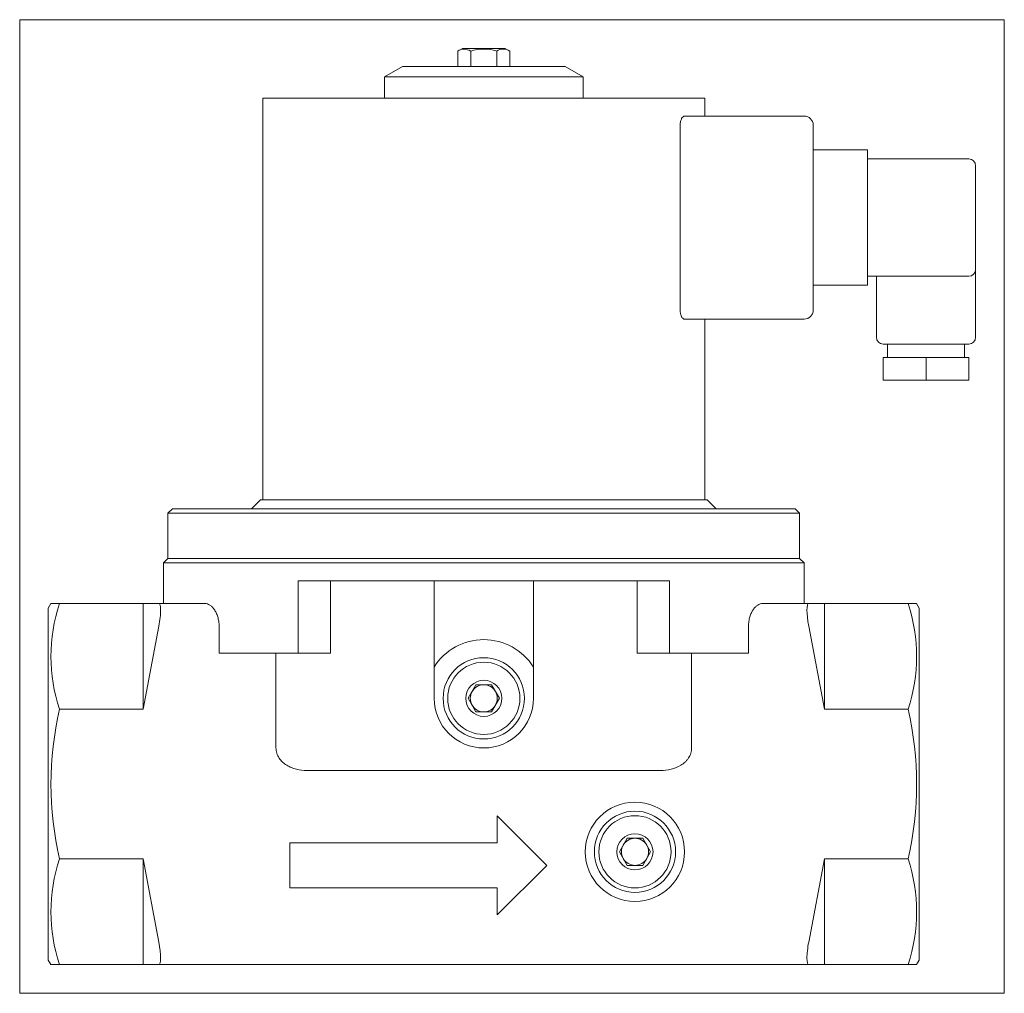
# Model space of a CAD drawing. Extents: x 36 to 254, y -2 to 213.
import ezdxf
from ezdxf.xclip import XClip

# ---------------------------------------------------------------- set-up
doc = ezdxf.new("R2010")
doc.units = 0
doc.header["$LTSCALE"] = 25.4
doc.header["$MEASUREMENT"] = 0
doc.header["$XCLIPFRAME"] = 2
doc.layers.get('0').update_dxf_attribs({"linetype": 'CONTINUOUS'})
for name, color, linetype in [('CEWKA_40-65', 7, 'CONTINUOUS'), ('WA_031_01_00_001', 7, 'CONTINUOUS'), ('WA_031_01_00_005', 7, 'CONTINUOUS'), ('WA_031_01_00_010', 7, 'CONTINUOUS'), ('WA_031_01_01BEZ_', 7, 'CONTINUOUS'), ('Ś-006M6X12SZEŚC_', 7, 'CONTINUOUS')]:
    doc.layers.add(name, color=color, linetype=linetype)

# ---------------------------------------------------------------- blocks, each defined once
blk = doc.blocks.new('SE1')
at = {"layer": 'CEWKA_40-65', "color": 7, "linetype": 'CONTINUOUS', "lineweight": 0}
for p, q in [((89.53, 196.08), (89.53, 107.08)), ((89.53, 196.08), (187.53, 196.08)), ((187.53, 192.08), (187.53, 196.08)), ((183.04, 192.08), (209.53, 192.08)), ((182.06, 149.08), (182.06, 190.08)), ((211.53, 190.08), (211.53, 149.08)), ((211.53, 184.58), (223.53, 184.58)), ((223.53, 184.58), (223.53, 182.58)), ((223.53, 182.58), (246.03, 182.58)), ((223.53, 182.58), (223.53, 156.58)), ((247.53, 181.08), (247.53, 158.08)), ((247.53, 143.08), (247.53, 158.08)), ((223.53, 156.58), (223.53, 154.58)), ((246.03, 156.58), (223.53, 156.58)), ((225.53, 156.58), (225.53, 143.08)), ((223.53, 154.58), (211.53, 154.58)), ((209.53, 147.08), (183.04, 147.08)), ((187.53, 107.08), (187.53, 147.08)), ((227.03, 141.58), (246.03, 141.58)), ((228.03, 141.58), (228.03, 138.58)), ((245.03, 138.58), (245.03, 141.58)), ((236.53, 138.58), (227.03, 138.58)), ((227.03, 133.58), (227.03, 138.58)), ((246.03, 138.58), (236.53, 138.58)), ((236.53, 133.58), (236.53, 138.58)), ((246.03, 133.58), (246.03, 138.58)), ((236.53, 133.58), (227.03, 133.58)), ((246.03, 133.58), (236.53, 133.58))]:
    blk.add_line(p, q, dxfattribs=at)
for centre, radius, start, end in [((209.53, 190.08), 2, 0, 90), ((246.03, 181.08), 1.5, 0, 90), ((246.03, 158.08), 1.5, 270, 360), ((209.53, 149.08), 2, 270, 360), ((227.03, 143.08), 1.5, 180, 270), ((246.03, 143.08), 1.5, 270, 360)]:
    blk.add_arc(centre, radius, start, end, dxfattribs=at)
for points, knots in [([(183.04, 192.08), (182.92, 192.08), (182.81, 192.03), (182.58, 191.85), (182.47, 191.71), (182.33, 191.44), (182.29, 191.34), (182.21, 191.12), (182.18, 191.01), (182.12, 190.76), (182.1, 190.63), (182.07, 190.36), (182.06, 190.22), (182.06, 190.08)], [0, 0, 0, 0, 0.25, 0.25, 0.5, 0.5, 0.625, 0.625, 0.75, 0.75, 0.875, 0.875, 1, 1, 1, 1]), ([(182.06, 149.08), (182.06, 148.94), (182.07, 148.8), (182.1, 148.54), (182.12, 148.4), (182.2, 148.03), (182.28, 147.81), (182.42, 147.54), (182.48, 147.46), (182.58, 147.32), (182.64, 147.27), (182.75, 147.17), (182.81, 147.14), (182.92, 147.09), (182.98, 147.08), (183.04, 147.08)], [0, 0, 0, 0, 0.125, 0.125, 0.25, 0.25, 0.5, 0.5, 0.625, 0.625, 0.75, 0.75, 0.875, 0.875, 1, 1, 1, 1])]:
    blk.add_open_spline(points, degree=3, knots=knots, dxfattribs=at)
at = {"layer": 'WA_031_01_00_001', "color": 7, "linetype": 'CONTINUOUS', "lineweight": 0}
for p, q in [((89.03, 107.08), (87.03, 105.08)), ((188.03, 107.08), (89.03, 107.08)), ((190.03, 105.08), (188.03, 107.08)), ((69.53, 105.08), (68.53, 104.08)), ((207.53, 105.08), (69.53, 105.08)), ((208.53, 104.08), (207.53, 105.08)), ((68.53, 104.08), (68.53, 94.08)), ((208.53, 104.08), (68.53, 104.08)), ((208.53, 94.08), (208.53, 104.08)), ((208.53, 94.08), (68.53, 94.08))]:
    blk.add_line(p, q, dxfattribs=at)
at = {"layer": 'WA_031_01_00_005', "color": 7, "linetype": 'CONTINUOUS', "lineweight": 0}
for p, q in [((120.53, 203.08), (116.53, 200.77)), ((156.53, 203.08), (120.53, 203.08)), ((160.53, 200.77), (156.53, 203.08)), ((116.53, 200.77), (160.53, 200.77)), ((116.53, 200.77), (116.53, 196.08)), ((160.53, 196.08), (160.53, 200.77))]:
    blk.add_line(p, q, dxfattribs=at)
at = {"layer": 'WA_031_01_00_010', "color": 7, "linetype": 'CONTINUOUS', "lineweight": 0}
for p, q in [((135.07, 63.08), (136.8, 66.08)), ((136.8, 66.08), (140.26, 66.08)), ((140.26, 66.08), (142, 63.08)), ((136.8, 60.08), (135.07, 63.08)), ((142, 63.08), (140.26, 60.08)), ((140.26, 60.08), (136.8, 60.08)), ((168.57, 29.08), (170.3, 32.08)), ((170.3, 32.08), (173.76, 32.08)), ((173.76, 32.08), (175.5, 29.08)), ((170.3, 26.08), (168.57, 29.08)), ((175.5, 29.08), (173.76, 26.08)), ((173.76, 26.08), (170.3, 26.08))]:
    blk.add_line(p, q, dxfattribs=at)
for centre, radius in [((138.53, 63.08), 9), ((138.53, 63.08), 8), ((138.53, 63.08), 4), ((172.03, 29.08), 9), ((172.03, 29.08), 8), ((172.03, 29.08), 4)]:
    blk.add_circle(centre, radius, dxfattribs=at)
for centre, start, end in [((138.53, 63.08), 90, 150), ((138.53, 63.08), 30, 90), ((138.53, 63.08), 150, 210), ((138.53, 63.08), 330, 30), ((138.53, 63.08), 210, 270), ((138.53, 63.08), 270, 330), ((172.03, 29.08), 150, 210), ((172.03, 29.08), 90, 150), ((172.03, 29.08), 30, 90), ((172.03, 29.08), 330, 30), ((172.03, 29.08), 210, 270), ((172.03, 29.08), 270, 330)]:
    blk.add_arc(centre, 3, start, end, dxfattribs=at)
at = {"layer": 'WA_031_01_01BEZ_', "color": 7, "linetype": 'CONTINUOUS', "lineweight": 0}
for p, q in [((68.53, 94.08), (67.53, 93.08)), ((208.53, 94.08), (68.53, 94.08)), ((209.53, 93.08), (208.53, 94.08)), ((67.53, 93.08), (209.53, 93.08)), ((67.53, 93.08), (67.53, 84.08)), ((209.53, 84.08), (209.53, 93.08)), ((97.37, 73.08), (97.37, 89.08)), ((179.7, 89.08), (97.37, 89.08)), ((104.56, 73.08), (104.56, 89.08)), ((127.53, 89.08), (127.53, 70.01)), ((149.53, 70.01), (149.53, 89.08)), ((172.51, 73.08), (172.51, 89.08)), ((179.7, 73.08), (179.7, 89.08)), ((42.61, 84.08), (42.03, 83.08)), ((42.03, 5.08), (42.03, 83.08)), ((44.51, 84.08), (42.61, 84.08)), ((44.51, 84.08), (63.03, 84.08)), ((63.03, 84.08), (63.03, 60.65)), ((66.53, 84.08), (63.03, 84.08)), ((66.53, 84.08), (76.76, 84.08)), ((200.31, 84.08), (210.54, 84.08)), ((214.03, 84.08), (210.54, 84.08)), ((232.55, 84.08), (214.03, 84.08)), ((214.03, 60.65), (214.03, 84.08)), ((232.55, 84.08), (234.46, 84.08)), ((235.03, 83.08), (234.46, 84.08)), ((235.03, 5.08), (235.03, 83.08)), ((63.03, 60.65), (66.53, 79.08)), ((79.87, 73.08), (79.87, 79.08)), ((197.19, 73.08), (197.19, 79.08)), ((210.54, 79.08), (214.03, 60.65)), ((97.37, 73.08), (79.87, 73.08)), ((92.48, 52.08), (92.48, 73.08)), ((104.56, 73.08), (97.37, 73.08)), ((179.7, 73.08), (172.51, 73.08)), ((197.19, 73.08), (179.7, 73.08)), ((184.59, 52.08), (184.59, 73.08)), ((127.53, 70.01), (127.53, 63.08)), ((149.53, 63.08), (149.53, 70.01)), ((44.51, 60.65), (63.03, 60.65)), ((232.55, 60.65), (214.03, 60.65)), ((177.72, 47.08), (99.34, 47.08)), ((141.53, 31.08), (141.53, 37.08)), ((141.53, 37.08), (152.53, 26.08)), ((95.53, 21.08), (95.53, 31.08)), ((95.53, 31.08), (141.53, 31.08)), ((44.51, 27.51), (63.03, 27.51)), ((66.53, 9.08), (63.03, 27.51)), ((63.03, 27.51), (63.03, 4.08)), ((214.03, 27.51), (210.54, 9.08)), ((214.03, 4.08), (214.03, 27.51)), ((232.55, 27.51), (214.03, 27.51)), ((152.53, 26.08), (141.53, 15.08)), ((141.53, 21.08), (95.53, 21.08)), ((141.53, 15.08), (141.53, 21.08)), ((42.03, 5.08), (42.61, 4.08)), ((234.46, 4.08), (235.03, 5.08)), ((44.51, 4.08), (42.61, 4.08)), ((44.51, 4.08), (63.03, 4.08)), ((63.03, 4.08), (66.53, 4.08)), ((210.54, 4.08), (66.53, 4.08)), ((210.54, 4.08), (214.03, 4.08)), ((232.55, 4.08), (214.03, 4.08)), ((232.55, 4.08), (234.46, 4.08))]:
    blk.add_line(p, q, dxfattribs=at)
blk.add_circle((172.03, 29.08), 11, dxfattribs=at)
for centre, radius, start, end in [((79.83, 72.36), 37.21, 161.6491, 198.3509), ((197.23, 72.36), 37.21, 341.6491, 18.3509), ((138.53, 63.08), 13, 32.2042, 147.7958), ((138.53, 63.08), 11, 180, 360), ((115.92, 44.08), 73.3, 166.9361, 193.0639), ((161.15, 44.08), 73.3, 346.9361, 13.0639), ((79.83, 15.8), 37.21, 161.6491, 198.3509), ((197.23, 15.8), 37.21, 341.6491, 18.3509)]:
    blk.add_arc(centre, radius, start, end, dxfattribs=at)
for centre, major_axis, start_param, end_param in [((65.58, 79.08), (-0.98, -5), 1.606633, 3.17743), ((211.49, 79.08), (0.98, -5), 3.105756, 4.676552), ((65.58, 9.08), (-0.98, 5), 3.105756, 4.676552), ((211.49, 9.08), (0.98, 5), 1.606633, 3.17743)]:
    blk.add_ellipse(centre, major_axis=major_axis, ratio=0.182676, start_param=start_param, end_param=end_param, dxfattribs=at)
for points, knots in [([(76.76, 84.08), (77.11, 84.08), (77.47, 83.97), (77.99, 83.63), (78.17, 83.49), (78.5, 83.16), (78.66, 82.97), (78.96, 82.53), (79.11, 82.28), (79.36, 81.74), (79.48, 81.45), (79.67, 80.82), (79.74, 80.49), (79.85, 79.8), (79.87, 79.44), (79.87, 79.08)], [0, 0, 0, 0, 0.25, 0.25, 0.375, 0.375, 0.5, 0.5, 0.625, 0.625, 0.75, 0.75, 0.875, 0.875, 1, 1, 1, 1]), ([(197.19, 79.08), (197.19, 79.44), (197.22, 79.79), (197.29, 80.31), (197.33, 80.48), (197.4, 80.81), (197.44, 80.97), (197.54, 81.29), (197.59, 81.44), (197.7, 81.73), (197.76, 81.87), (197.96, 82.28), (198.1, 82.52), (198.4, 82.96), (198.56, 83.16), (198.9, 83.49), (199.07, 83.63), (199.6, 83.97), (199.95, 84.08), (200.31, 84.08)], [0, 0, 0, 0, 0.125, 0.125, 0.1875, 0.1875, 0.25, 0.25, 0.3125, 0.3125, 0.375, 0.375, 0.5, 0.5, 0.625, 0.625, 0.75, 0.75, 1, 1, 1, 1]), ([(99.34, 47.08), (98.55, 47.08), (97.78, 47.17), (96.65, 47.45), (96.27, 47.57), (95.55, 47.87), (95.2, 48.05), (94.54, 48.46), (94.22, 48.7), (93.65, 49.23), (93.39, 49.53), (92.95, 50.19), (92.78, 50.54), (92.6, 51.1), (92.56, 51.3), (92.49, 51.69), (92.48, 51.88), (92.48, 52.08)], [0, 0, 0, 0, 0.25, 0.25, 0.375, 0.375, 0.5, 0.5, 0.625, 0.625, 0.75, 0.75, 0.875, 0.875, 0.9375, 0.9375, 1, 1, 1, 1]), ([(184.59, 52.08), (184.59, 51.68), (184.53, 51.3), (184.35, 50.74), (184.27, 50.55), (184.1, 50.2), (184.01, 50.03), (183.79, 49.7), (183.67, 49.54), (183.42, 49.24), (183.28, 49.1), (182.85, 48.7), (182.54, 48.46), (181.54, 47.84), (180.81, 47.55), (179.29, 47.17), (178.51, 47.08), (177.72, 47.08)], [0, 0, 0, 0, 0.125, 0.125, 0.1875, 0.1875, 0.25, 0.25, 0.3125, 0.3125, 0.375, 0.375, 0.5, 0.5, 0.75, 0.75, 1, 1, 1, 1])]:
    blk.add_open_spline(points, degree=3, knots=knots, dxfattribs=at)
at = {"layer": 'Ś-006M6X12SZEŚC_', "color": 7, "linetype": 'CONTINUOUS', "lineweight": 0}
for p, q in [((133.83, 207.08), (132.76, 206.46)), ((132.76, 206.46), (132.76, 203.08)), ((143.24, 207.08), (133.83, 207.08)), ((135.65, 206.46), (135.65, 203.08)), ((141.42, 206.46), (141.42, 203.08)), ((144.3, 206.47), (143.24, 207.08)), ((144.3, 206.46), (144.3, 203.08))]:
    blk.add_line(p, q, dxfattribs=at)
for centre, radius, start, end in [((134.2, 204.31), 2.59, 56.1469, 123.8129), ((138.53, 197.3), 9.61, 72.5359, 107.4842), ((142.86, 204.33), 2.58, 55.9737, 124.1066)]:
    blk.add_arc(centre, radius, start, end, dxfattribs=at)

msp = doc.modelspace()

# ---------------------------------------------------------------- block references
at = {"color": 0, "lineweight": 0}
ref = msp.add_blockref('SE1', (0, 0), dxfattribs=at)
XClip(ref).set_block_clipping_path([(35.6829431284, -2.2701101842), (253.8829423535, 213.4298839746)])
ref.dxf.unprotected_set("ltscale", 0)

doc.saveas('drawing.dxf')
